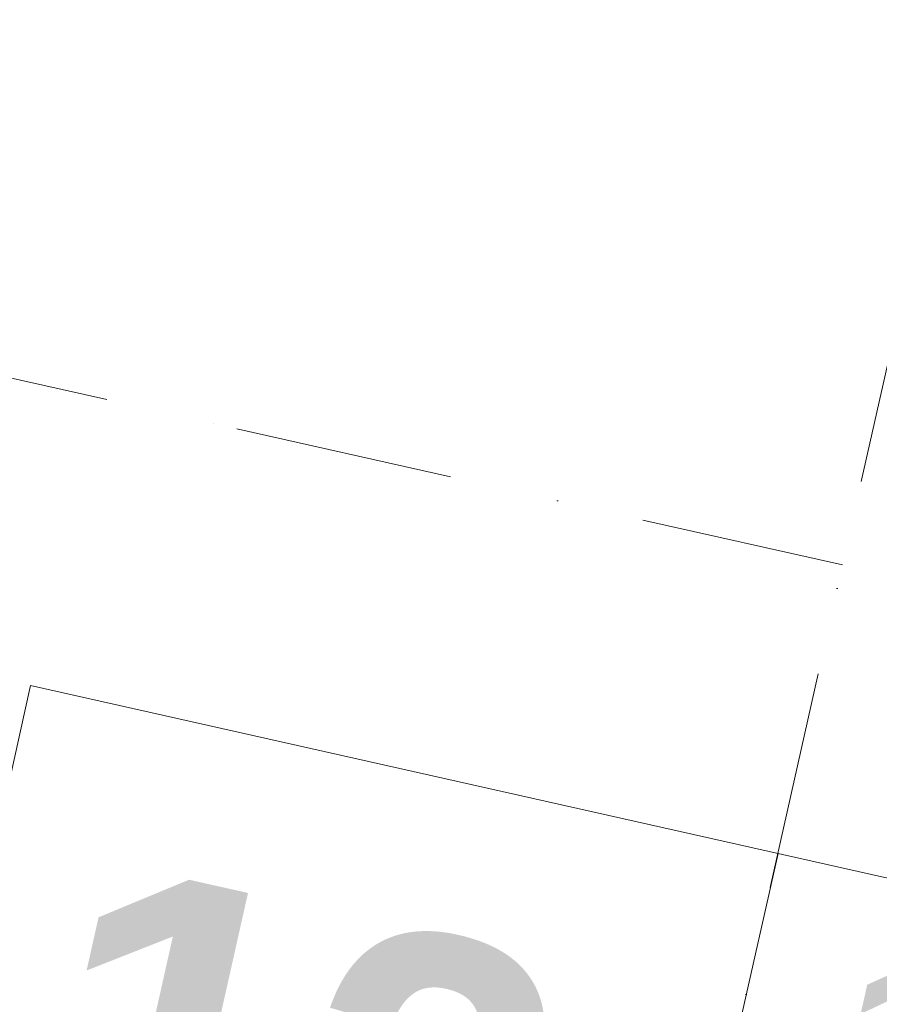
# Model space of a CAD drawing. Header units: millimetres. Extents: x -7213913 to -6930525, y 6129472 to 6355042.
# Tile 172 of 214: x -7186575 to -7185190, y 6162999 to 6164585. Entities that reach past the tile are written whole.
import ezdxf
from ezdxf.enums import TextEntityAlignment as Align

# ---------------------------------------------------------------- set-up
doc = ezdxf.new("R2010")
doc.units = ezdxf.units.MM
doc.header["$MEASUREMENT"] = 0
doc.linetypes.add('Штрихпунктирная', pattern=[670.277762, 352.777767, -176.388884, 0, -141.111112])
doc.layers.add('S - квартира_маркер.АР', color=7, linetype='Continuous')
doc.layers.add('АР-Чертеж-Оси_Осевые размеры.АР', color=7, linetype='Continuous')
doc.layers.add('S - квартира_маркер.АР_Ном._пера__1', color=7, linetype='Continuous', lineweight=0)
doc.layers.add('АР-Чертеж-Оси_Осевые размеры.АР_Ном._пера__120', color=7, linetype='Continuous', lineweight=0)
doc.styles.add('РЎР“Р•РќР•Р\xa0Р\x98Р\xa0_РЎРўР\x98Р›Р¬_4', font='GOTHICB.TTF')
doc.styles.add('РЎР“Р•РќР•Р\xa0Р\x98Р\xa0_РЎРўР\x98Р›Р¬_5', font='GOTHIC.TTF')

# ---------------------------------------------------------------- blocks, each defined once
blk = doc.blocks.new('labelLabPP_FlatE34FrameRed3d[18]_10', base_point=(-7186605.6, 6162931.9))
at = {"layer": 'S - квартира_маркер.АР_Ном._пера__1', "color": 7, "linetype": 'Continuous', "lineweight": 0}
for p, q in [((-7186557.2, 6163512.4), (-7186969.5, 6161676.9)), ((-7186557.2, 6163512.4), (-7183881.5, 6162911.4)), ((-7185353, 6163241.9), (-7185765.2, 6161406.4))]:
    blk.add_line(p, q, dxfattribs=at)
at = {"layer": 'S - квартира_маркер.АР_Ном._пера__1', "color": 7, "lineweight": 0}
for tag, height, style, p in [('TS_FLATNUMBER', 560, 'РЎР“Р•РќР•Р\xa0Р\x98Р\xa0_РЎРўР\x98Р›Р¬_4', (-7185523.3, 6162737.8)), ('TS_LIVING_ROOM_AREA', 400, 'РЎР“Р•РќР•Р\xa0Р\x98Р\xa0_РЎРўР\x98Р›Р¬_5', (-7183983.1, 6162616.8)), ('TS_POSTFIXNUMROOMS', 560, 'РЎР“Р•РќР•Р\xa0Р\x98Р\xa0_РЎРўР\x98Р›Р¬_4', (-7185698.6, 6161950.1)), ('TS_WITHOUTBALK', 400, 'РЎР“Р•РќР•Р\xa0Р\x98Р\xa0_РЎРўР\x98Р›Р¬_5', (-7184121.9, 6161998.8)), ('TS_ALLSQUARE', 400, 'РЎР“Р•РќР•Р\xa0Р\x98Р\xa0_РЎРўР\x98Р›Р¬_5', (-7184262.1, 6161374.4))]:
    blk.add_attdef(tag, text='', height=height, rotation=347.3417, dxfattribs=dict(at, style=style)).set_placement(p, align=Align.MIDDLE_RIGHT)
blk = doc.blocks.new('Стандартный Маркер Сетки[194]_10', base_point=(-7211301, 6169557.9))
at = {"layer": 'АР-Чертеж-Оси_Осевые размеры.АР_Ном._пера__120', "color": 7, "linetype": 'Штрихпунктирная', "lineweight": 0}
for p, q in [((-7210325.4, 6169338.8), (-7186224.8, 6163925.9)), ((-7186224.8, 6163925.9), (-7185249.1, 6163706.8))]:
    blk.add_line(p, q, dxfattribs=at)
at = {"layer": 'АР-Чертеж-Оси_Осевые размеры.АР_Ном._пера__120', "color": 7, "lineweight": 0, "style": 'РЎР“Р•РќР•Р\xa0Р\x98Р\xa0_РЎРўР\x98Р›Р¬_5'}
blk.add_attdef('AC_MarkerText_1', text='', height=350, rotation=347.3417, dxfattribs=at).set_placement((-7211719, 6169848.5), align=Align.TOP_CENTER)
blk = doc.blocks.new('Стандартный Маркер Сетки[213]_10', base_point=(-7211301, 6169557.9))
at = {"layer": 'АР-Чертеж-Оси_Осевые размеры.АР_Ном._пера__120', "color": 7, "linetype": 'Штрихпунктирная', "lineweight": 0}
for p, q in [((-7210325.4, 6169338.8), (-7186224.8, 6163925.9)), ((-7186224.8, 6163925.9), (-7185249.1, 6163706.8))]:
    blk.add_line(p, q, dxfattribs=at)
at = {"layer": 'АР-Чертеж-Оси_Осевые размеры.АР_Ном._пера__120', "color": 7, "lineweight": 0, "style": 'РЎР“Р•РќР•Р\xa0Р\x98Р\xa0_РЎРўР\x98Р›Р¬_5'}
blk.add_attdef('AC_MarkerText_1', text='', height=350, rotation=347.3417, dxfattribs=at).set_placement((-7211719, 6169848.5), align=Align.TOP_CENTER)
blk = doc.blocks.new('Стандартный Маркер Сетки[225]_10', base_point=(-7177283.5, 6199173.2))
at = {"layer": 'АР-Чертеж-Оси_Осевые размеры.АР_Ном._пера__120', "color": 7, "linetype": 'Штрихпунктирная', "lineweight": 0}
blk.add_line((-7177502.7, 6198197.5), (-7192274.7, 6132425.5), dxfattribs=at)
at = {"layer": 'АР-Чертеж-Оси_Осевые размеры.АР_Ном._пера__120', "color": 7, "lineweight": 0, "style": 'РЎР“Р•РќР•Р\xa0Р\x98Р\xa0_РЎРўР\x98Р›Р¬_5'}
blk.add_attdef('AC_MarkerText_1', text='', height=350, rotation=347.3417, dxfattribs=at).set_placement((-7192533.5, 6131143.1), align=Align.TOP_CENTER)

msp = doc.modelspace()

# ---------------------------------------------------------------- block references
at = {"layer": 'S - квартира_маркер.АР', "color": 104, "linetype": 'Continuous', "lineweight": 15, "true_color": 0x029e21}
ref = msp.add_blockref('labelLabPP_FlatE34FrameRed3d[18]_10', (-7186605.6, 6162931.9), dxfattribs=at)
ref.add_attrib('TS_FLATNUMBER', '12 ', dxfattribs={"layer": 'S - квартира_маркер.АР_Ном._пера__1', "color": 7, "lineweight": 0, "height": 560, "rotation": 347.3417, "style": 'РЎР“Р•РќР•Р\xa0Р\x98Р\xa0_РЎРўР\x98Р›Р¬_4'}).set_placement((-7185523.3, 6162737.8), align=Align.MIDDLE_RIGHT)
ref.add_attrib('TS_LIVING_ROOM_AREA', '13,73', dxfattribs={"layer": 'S - квартира_маркер.АР_Ном._пера__1', "color": 7, "lineweight": 0, "height": 400, "rotation": 347.3417, "style": 'РЎР“Р•РќР•Р\xa0Р\x98Р\xa0_РЎРўР\x98Р›Р¬_5'}).set_placement((-7183983.1, 6162616.8), align=Align.MIDDLE_RIGHT)
at = {"layer": 'АР-Чертеж-Оси_Осевые размеры.АР', "color": 8, "linetype": 'Continuous', "lineweight": 15}
for name, p in [('Стандартный Маркер Сетки[225]_10', (-7177283.5, 6199173.2)), ('Стандартный Маркер Сетки[194]_10', (-7211301, 6169557.9)), ('Стандартный Маркер Сетки[213]_10', (-7211301, 6169557.9))]:
    msp.add_blockref(name, p, dxfattribs=at)

doc.saveas('drawing.dxf')
